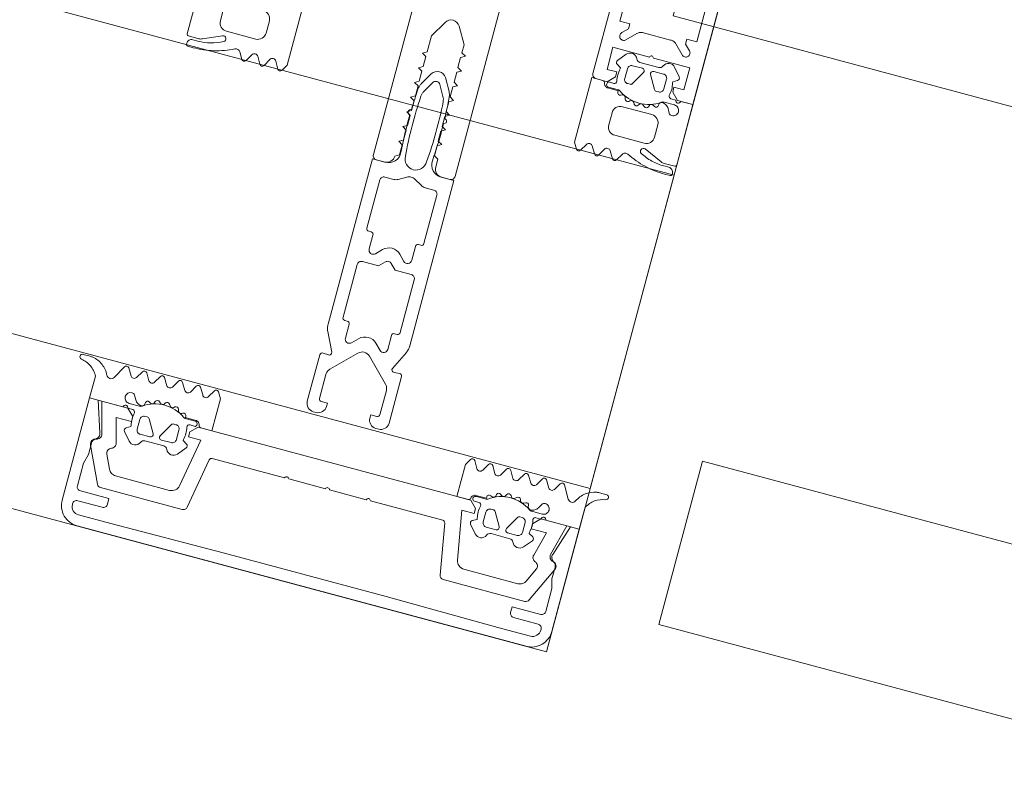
# Model space of a CAD drawing. Header units: millimetres. Extents: x -62314 to 79800, y -34032 to 28340.
# Tile 46 of 256: x 49375 to 49492, y -24647 to -24556. Entities that reach past the tile are written whole.
import ezdxf

# ---------------------------------------------------------------- set-up
doc = ezdxf.new("R2010")
doc.units = ezdxf.units.MM
doc.header["$LTSCALE"] = 508
doc.header["$PDMODE"] = 1
doc.header["$PDSIZE"] = -2
for name, color, linetype, lineweight in [('(42) binnenwandafwerkingen-R plaatmateriaal algemeen', 12, 'Continuous', 0), ('(__) constructies_materialen-K isolatie', 8, 'Continuous', 0), ('(__) constructies_materialen-t4 rubber', 7, 'Continuous', 0), ('(__) constructies_materialen-Xh4 alu producten', 140, 'Continuous', 0), ('None', 7, 'Continuous', 0)]:
    doc.layers.add(name, color=color, linetype=linetype, lineweight=lineweight)

# ---------------------------------------------------------------- blocks, each defined once
blk = doc.blocks.new('Group-80-1')
at = {"layer": '(__) constructies_materialen-Xh4 alu producten', "color": 1, "lineweight": 0}
for p, q in [((-28.5, 172), (28.5, 172)), ((-17.6, 79.5), (-17.6, 67.5)), ((-6.5, 80), (-17.1, 80)), ((-3.2, 79.5), (-3.2, 72.1)), ((2.7, 80), (-2.7, 80)), ((3.2, 72.1), (3.2, 79.5)), ((17.1, 80), (6.5, 80)), ((17.6, 67.5), (17.6, 79.5)), ((-5, 51.5), (-5, 78.5)), ((5, 78.5), (5, 51.5)), ((-25.47, 73.7), (-22.13, 73.7)), ((22.13, 73.7), (25.47, 73.7)), ((-27.24, 72.35), (-26.18, 73.41)), ((-21.42, 73.41), (-20.36, 72.35)), ((20.36, 72.35), (21.42, 73.41)), ((26.18, 73.41), (27.24, 72.35)), ((-2.7, 71.6), (2.7, 71.6)), ((-3.5, 51), (-4.5, 51)), ((4.5, 51), (3.5, 51))]:
    blk.add_line(p, q, dxfattribs=at)
at = {"layer": '(__) constructies_materialen-Xh4 alu producten', "color": 1, "lineweight": 0, "flags": 128}
for points in [[(-30, 170.5, -0.198912), (-29.56, 171.56, -0.198912), (-28.5, 172)], [(28.5, 172, -0.198912), (29.56, 171.56, -0.198912), (30, 170.5)], [(-24.04, 80, -0.356394), (-23.8, 80.2, -0.356394), (-23.55, 80)], [(-17.6, 79.5, -0.198912), (-17.45, 79.85, -0.198912), (-17.1, 80)], [(-6.5, 80, -0.198912), (-5.44, 79.56, -0.198912), (-5, 78.5)], [(-3.2, 79.5, -0.198912), (-3.05, 79.85, -0.198912), (-2.7, 80)], [(2.7, 80, -0.198912), (3.06, 79.85, -0.198912), (3.2, 79.5)], [(5, 78.5, -0.198912), (5.44, 79.56, -0.198912), (6.5, 80)], [(17.1, 80, -0.198912), (17.46, 79.85, -0.198912), (17.6, 79.5)], [(23.56, 80, -0.356394), (23.8, 80.2, -0.356394), (24.05, 80)], [(-26.18, 73.41, -0.098491), (-25.85, 73.63, -0.098491), (-25.47, 73.7)], [(-22.13, 73.7, -0.098491), (-21.74, 73.63, -0.098491), (-21.42, 73.41)], [(21.42, 73.41, -0.098491), (21.75, 73.63, -0.098491), (22.13, 73.7)], [(25.47, 73.7, -0.098491), (25.86, 73.63, -0.098491), (26.18, 73.41)], [(-27.24, 72.35, -0.414214), (-27.94, 72.35, -0.414214), (-27.94, 73.05)], [(-19.65, 73.05, -0.414214), (-19.65, 72.35, -0.414214), (-20.36, 72.35)], [(20.36, 72.35, -0.414214), (19.66, 72.35, -0.414214), (19.66, 73.05)], [(27.95, 73.05, -0.414214), (27.95, 72.35, -0.414214), (27.24, 72.35)], [(-24.04, 71.1, -0.356394), (-23.8, 71.3, -0.356394), (-23.55, 71.1)], [(-2.7, 71.6, -0.198912), (-3.05, 71.75, -0.198912), (-3.2, 72.1)], [(3.2, 72.1, -0.198912), (3.06, 71.75, -0.198912), (2.7, 71.6)], [(23.56, 71.1, -0.356394), (23.8, 71.3, -0.356394), (24.05, 71.1)], [(-0.86, 68.8, -0.267949), (0, 69.3, -0.267949), (0.87, 68.8)], [(-17.6, 67.5, -0.198912), (-17.74, 67.15, -0.198912), (-18.1, 67)], [(18.1, 67, -0.198912), (17.75, 67.15, -0.198912), (17.6, 67.5)], [(-4.5, 51, -0.198912), (-4.85, 51.15, -0.198912), (-5, 51.5)], [(-2.5, 52, -0.198912), (-2.79, 51.29, -0.198912), (-3.5, 51)], [(3.5, 51, -0.198912), (2.8, 51.29, -0.198912), (2.5, 52)], [(5, 51.5, -0.198912), (4.86, 51.15, -0.198912), (4.5, 51)]]:
    blk.add_lwpolyline(points, format="xyb", dxfattribs=at)
for points in [[(-24.04, 71.1), (-28.5, 71.1), (-28.5, 68.4), (-27.3, 68.4), (-27.3, 67.8), (-28.1, 67), (-30, 67), (-30, 170.5)], [(30, 170.5), (30, 67), (28.1, 67), (27.3, 67.8), (27.3, 68.4), (28.5, 68.4), (28.5, 71.1), (24.05, 71.1)], [(26.9, 82.3), (26.9, 167.7), (-26.9, 167.7), (-26.9, 82.3), (26.9, 82.3)], [(-24.04, 80), (-28.5, 80), (-28.5, 74.3), (-27.3, 74.3), (-27.3, 73.7), (-27.94, 73.05)], [(-19.65, 73.05), (-20.3, 73.7), (-20.3, 74.3), (-19.1, 74.3), (-19.1, 80), (-23.55, 80)], [(23.56, 80), (19.1, 80), (19.1, 74.3), (20.3, 74.3), (20.3, 73.7), (19.66, 73.05)], [(27.95, 73.05), (27.3, 73.7), (27.3, 74.3), (28.5, 74.3), (28.5, 80), (24.05, 80)], [(-18.1, 67), (-19.5, 67), (-20.3, 67.8), (-20.3, 68.4), (-19.1, 68.4), (-19.1, 71.1), (-23.55, 71.1)], [(23.56, 71.1), (19.1, 71.1), (19.1, 68.4), (20.3, 68.4), (20.3, 67.8), (19.5, 67), (18.1, 67)], [(-0.86, 68.8), (-2, 66.84), (-2, 64.89), (-2.5, 64.6), (-2, 64.31), (-2, 63.09), (-2.5, 62.8), (-2, 62.51), (-2, 61.29), (-2.5, 61), (-2, 60.71), (-2, 59.49), (-2.5, 59.2), (-2, 58.91), (-2, 57.69), (-2.5, 57.4), (-2, 57.11), (-2, 55.89), (-2.5, 55.6), (-2, 55.31), (-2, 54.09), (-2.5, 53.8), (-2, 53.51), (-2, 52.29), (-2.5, 52)], [(2.5, 52), (2.5, 52.95), (2, 53.24), (2, 54.46), (2.5, 54.75), (2, 55.04), (2, 56.26), (2.5, 56.55), (2, 56.84), (2, 58.06), (2.5, 58.35), (2, 58.64), (2, 59.86), (2.5, 60.15), (2, 60.44), (2, 61.66), (2.5, 61.95), (2, 62.24), (2, 63.46), (2.5, 63.75), (2, 64.04), (2, 65.26), (2.5, 65.55), (2, 65.84), (2, 66.84), (0.87, 68.8)]]:
    blk.add_lwpolyline(points, dxfattribs=at)
blk = doc.blocks.new('Group-81-1')
at = {"layer": '(__) constructies_materialen-Xh4 alu producten', "color": 1, "lineweight": 0}
for p, q in [((-28.7, 2.4), (-28.7, 2.3)), ((-25.2, 2.9), (-28.2, 2.9)), ((28.2, 2.9), (25.2, 2.9)), ((28.7, 2.3), (28.7, 2.4)), ((-27.7, 1.3), (-23.7, 1.3)), ((27.5, 0), (-27.5, 0))]:
    blk.add_line(p, q, dxfattribs=at)
at = {"layer": '(__) constructies_materialen-Xh4 alu producten', "color": 1, "lineweight": 0, "flags": 128}
for points in [[(-30, 2.5), (-30, 15), (-28.93, 15), (-27.74, 11.32)], [(27.74, 11.32), (28.93, 15), (30, 15), (30, 2.5)], [(-28.4, 9.89), (-28.4, 8.5), (-28.7, 7.38), (-28.7, 4.6)], [(28.7, 4.6), (28.7, 7.38), (28.4, 8.5), (28.4, 9.89)], [(-28.2, 4.1), (-24.7, 4.1), (-24.7, 3.4)], [(24.7, 3.4), (24.7, 4.1), (28.2, 4.1)], [(-23.7, 1.3), (-10, 1.4), (10, 1.4), (23.7, 1.3), (27.7, 1.3)]]:
    blk.add_lwpolyline(points, dxfattribs=at)
for points in [[(-28.4, 9.89, -0.131659), (-28.31, 10.24, -0.131659), (-28.05, 10.5)], [(-27.74, 11.32, -0.171859), (-27.75, 10.86, -0.171859), (-28.05, 10.5)], [(28.05, 10.5, -0.171853), (27.75, 10.86, -0.171853), (27.74, 11.32)], [(28.05, 10.5, -0.131621), (28.31, 10.24, -0.131621), (28.4, 9.89)], [(-28.2, 4.1, -0.198914), (-28.56, 4.25, -0.198914), (-28.7, 4.6)], [(28.7, 4.6, -0.198906), (28.56, 4.25, -0.198906), (28.2, 4.1)], [(-27.5, 0, -0.198912), (-29.27, 0.73, -0.198912), (-30, 2.5)], [(-28.7, 2.4, -0.198908), (-28.56, 2.75, -0.198908), (-28.2, 2.9)], [(-24.7, 3.4, -0.198895), (-24.85, 3.05, -0.198895), (-25.2, 2.9)], [(25.2, 2.9, -0.198907), (24.85, 3.05, -0.198907), (24.7, 3.4)], [(30, 2.5, -0.198916), (29.27, 0.73, -0.198916), (27.5, 0)], [(28.2, 2.9, -0.198901), (28.56, 2.75, -0.198901), (28.7, 2.4)], [(-27.7, 1.3, -0.198913), (-28.41, 1.59, -0.198913), (-28.7, 2.3)], [(28.7, 2.3, -0.198916), (28.41, 1.59, -0.198916), (27.7, 1.3)]]:
    blk.add_lwpolyline(points, format="xyb", dxfattribs=at)
blk = doc.blocks.new('Group-82-1')
at = {"layer": '(__) constructies_materialen-Xh4 alu producten', "color": 1, "lineweight": 0}
for p, q in [((-14.12, 11.85), (-5.25, 11.85)), ((-4.75, 11.85), (-0.25, 11.85)), ((0.25, 11.85), (4.75, 11.85)), ((5.25, 11.85), (14.13, 11.85)), ((-15.49, 5.51), (-14.42, 11.6)), ((14.43, 11.6), (15.5, 5.51)), ((-28.44, 9.66), (-26.45, 5.39)), ((26.46, 5.39), (28.45, 9.66)), ((-25.55, 7.48), (-26.31, 9.11)), ((26.32, 9.11), (25.55, 7.48)), ((-18.02, 6.9), (-24.64, 6.9)), ((24.65, 6.9), (18.02, 6.9)), ((-26, 5.1), (-15.99, 5.1)), ((15.99, 5.1), (26, 5.1))]:
    blk.add_line(p, q, dxfattribs=at)
at = {"layer": '(__) constructies_materialen-Xh4 alu producten', "color": 1, "lineweight": 0, "flags": 128}
for points in [[(-25.57, 10.66), (-26.36, 13.6), (-24.5, 13.6), (-24.5, 14.2), (-25.3, 15), (-28.5, 15), (-27.49, 11.26)], [(17.04, 7.73), (16, 13.6), (17.5, 13.6), (17.5, 14.2), (16.7, 15), (-16.7, 15), (-17.5, 14.2), (-17.5, 13.6), (-16, 13.6), (-17.03, 7.73)], [(27.5, 11.26), (28.5, 15), (25.3, 15), (24.5, 14.2), (24.5, 13.6), (26.37, 13.6), (25.58, 10.66)]]:
    blk.add_lwpolyline(points, dxfattribs=at)
for points in [[(-14.12, 11.85, 0.176327), (-14.32, 11.78, 0.176327), (-14.42, 11.6)], [(-4.75, 11.85, 0.350781), (-5, 12.05, 0.350781), (-5.25, 11.85)], [(0.25, 11.85, 0.350781), (0, 12.05, 0.350781), (-0.25, 11.85)], [(5.25, 11.85, 0.350781), (5, 12.05, 0.350781), (4.75, 11.85)], [(14.43, 11.6, 0.176327), (14.32, 11.78, 0.176327), (14.13, 11.85)], [(-27.98, 10.51, 0.236755), (-28.43, 10.2, 0.236755), (-28.44, 9.66)], [(-27.98, 10.51, 0.21383), (-27.57, 10.77, 0.21383), (-27.49, 11.26)], [(-25.96, 9.93, 0.190265), (-25.62, 10.22, 0.190265), (-25.57, 10.66)], [(25.58, 10.66, 0.190265), (25.63, 10.22, 0.190265), (25.96, 9.93)], [(27.5, 11.26, 0.21383), (27.58, 10.77, 0.21383), (27.99, 10.51)], [(28.45, 9.66, 0.236755), (28.43, 10.2, 0.236755), (27.99, 10.51)], [(-25.96, 9.93, 0.212969), (-26.32, 9.6, 0.212969), (-26.31, 9.11)], [(26.32, 9.11, 0.212969), (26.32, 9.6, 0.212969), (25.96, 9.93)], [(-25.55, 7.48, 0.142766), (-25.18, 7.06, 0.142766), (-24.64, 6.9)], [(-18.02, 6.9, 0.176327), (-17.37, 7.14, 0.176327), (-17.03, 7.73)], [(17.04, 7.73, 0.176327), (17.38, 7.14, 0.176327), (18.02, 6.9)], [(24.65, 6.9, 0.142766), (25.18, 7.06, 0.142766), (25.55, 7.48)], [(-26.45, 5.39, 0.142766), (-26.26, 5.18, 0.142766), (-26, 5.1)], [(-15.99, 5.1, 0.176327), (-15.66, 5.22, 0.176327), (-15.49, 5.51)], [(15.5, 5.51, 0.176327), (15.67, 5.22, 0.176327), (15.99, 5.1)], [(26, 5.1, 0.142766), (26.27, 5.18, 0.142766), (26.46, 5.39)]]:
    blk.add_lwpolyline(points, format="xyb", dxfattribs=at)
blk = doc.blocks.new('Group-83-1')
at = {"layer": '(__) constructies_materialen-t4 rubber', "color": 2, "lineweight": 0}
for p, q in [((-1.7, 61.04), (-0.86, 62.5)), ((0.87, 62.5), (1.71, 61.04)), ((-0.43, 61.55), (-1.15, 60.29)), ((1.16, 60.29), (0.44, 61.55)), ((-2.23, 57.71), (-2.04, 57.82)), ((-2.05, 57.18), (-2.23, 57.28)), ((2.05, 57.82), (2.24, 57.71)), ((2.24, 57.28), (2.06, 57.18)), ((3.42, 51), (5, 51)), ((5, 51), (5.01, 30.75)), ((-1.92, 49.3), (-2.99, 49.3)), ((-0.49, 49.96), (-1.42, 49.43)), ((1.43, 49.43), (0.5, 49.96)), ((3, 49.3), (1.93, 49.3)), ((-3.49, 48.8), (-3.49, 42.9)), ((3.5, 42.9), (3.5, 48.8)), ((-3.19, 42.6), (-2.89, 42.6)), ((-2.59, 42.3), (-2.59, 40.6)), ((2.61, 40.6), (2.61, 42.3)), ((2.91, 42.6), (3.2, 42.6)), ((-1.74, 40.24), (-1.05, 40.93)), ((1.07, 40.93), (1.75, 40.24)), ((-3.49, 38.45), (-3.49, 31.99)), ((3.5, 31.99), (3.5, 38.45)), ((-3.19, 31.69), (-2.89, 31.69)), ((2.91, 31.69), (3.2, 31.69)), ((-2.59, 31.39), (-2.59, 29.69)), ((2.61, 29.69), (2.61, 31.39)), ((-3.71, 27.66), (-4.81, 29.91)), ((-1.74, 29.34), (-1.05, 30.02)), ((1.07, 30.02), (1.75, 29.34)), ((4.82, 29.91), (3.73, 27.66)), ((-0.7, 28.35), (-3.4, 25.64)), ((3.41, 25.65), (0.71, 28.35)), ((-5, 21.29), (-4.99, 27)), ((-4.67, 27.29), (-4.01, 27.24)), ((4.03, 27.24), (4.68, 27.29)), ((5.01, 27), (5.01, 21.29)), ((-3.7, 24.94), (-3.7, 21.99)), ((3.71, 21.99), (3.71, 24.94)), ((-3.65, 20.29), (-4, 20.29)), ((4.01, 20.29), (3.66, 20.29))]:
    blk.add_line(p, q, dxfattribs=at)
at = {"layer": '(__) constructies_materialen-t4 rubber', "color": 2, "lineweight": 0, "flags": 128}
for points in [[(-0.86, 62.5, -0.267949), (0.01, 63, -0.267949), (0.87, 62.5)], [(-0.43, 61.55, -0.267935), (0.01, 61.8, -0.267935), (0.44, 61.55)], [(-1.9, 60.42, -0.055381), (-1.83, 60.74, -0.055381), (-1.7, 61.04)], [(1.71, 61.04, -0.055381), (1.84, 60.74, -0.055381), (1.91, 60.42)], [(-2.04, 57.82, -0.006493), (-1.98, 59.12, -0.006493), (-1.9, 60.42)], [(-1.29, 52.29, -0.01861), (-1.46, 55.96, -0.01861), (-1.35, 59.64)], [(-1.35, 59.64, -0.057234), (-1.29, 59.98, -0.057234), (-1.15, 60.29)], [(1.16, 60.29, -0.057234), (1.3, 59.98, -0.057234), (1.36, 59.64)], [(1.36, 59.64, -0.018611), (1.47, 55.96, -0.018611), (1.3, 52.29)], [(1.91, 60.42, -0.006493), (1.99, 59.12, -0.006493), (2.05, 57.82)], [(-2.23, 57.28, -0.267951), (-2.35, 57.5, -0.267951), (-2.23, 57.71)], [(-1.92, 52.61, -0.011432), (-2.04, 54.89, -0.011432), (-2.05, 57.18)], [(2.06, 57.18, -0.011432), (2.05, 54.89, -0.011432), (1.93, 52.61)], [(2.24, 57.71, -0.267951), (2.36, 57.5, -0.267951), (2.24, 57.28)], [(-1.92, 52.61, -0.208715), (-2.31, 51.48, -0.208715), (-3.41, 51)], [(3.42, 51, -0.208715), (2.32, 51.48, -0.208715), (1.93, 52.61)], [(1.3, 52.29, -0.198979), (0.92, 51.38, -0.198979), (0.01, 51, -0.198979), (-0.91, 51.38, -0.198979), (-1.29, 52.29)], [(-3.49, 48.8, -0.199047), (-3.35, 49.15, -0.199047), (-2.99, 49.3)], [(-1.42, 49.43, -0.065543), (-1.66, 49.33, -0.065543), (-1.92, 49.3)], [(-0.49, 49.96, -0.131279), (0.01, 50.1, -0.131279), (0.5, 49.96)], [(1.93, 49.3, -0.065543), (1.67, 49.33, -0.065543), (1.43, 49.43)], [(3, 49.3, -0.199048), (3.36, 49.15, -0.199048), (3.5, 48.8)], [(-3.19, 42.6, -0.198912), (-3.41, 42.68, -0.198912), (-3.49, 42.9)], [(-2.89, 42.6, -0.198894), (-2.68, 42.51, -0.198894), (-2.59, 42.3)], [(2.61, 42.3, -0.198931), (2.69, 42.51, -0.198931), (2.91, 42.6)], [(3.5, 42.9, -0.198912), (3.42, 42.68, -0.198912), (3.2, 42.6)], [(-1.05, 40.93, -0.199063), (0.01, 41.37, -0.199063), (1.07, 40.93)], [(-1.74, 40.24, -0.303299), (-2.29, 40.13, -0.303299), (-2.59, 40.6)], [(-0.35, 39.61, -0.199054), (0.01, 39.76, -0.199054), (0.36, 39.61)], [(2.61, 40.6, -0.303353), (2.3, 40.13, -0.303353), (1.75, 40.24)], [(-3.49, 38.45, -0.199004), (-3.35, 38.8, -0.199004), (-2.99, 38.95)], [(3, 38.95, -0.198912), (3.36, 38.8, -0.198912), (3.5, 38.45)], [(-3.19, 31.69, -0.198912), (-3.41, 31.78, -0.198912), (-3.49, 31.99)], [(-2.89, 31.69, -0.198893), (-2.68, 31.6, -0.198893), (-2.59, 31.39)], [(2.61, 31.39, -0.198931), (2.69, 31.6, -0.198931), (2.91, 31.69)], [(3.5, 31.99, -0.198912), (3.42, 31.78, -0.198912), (3.2, 31.69)], [(-4.81, 29.91, -0.054598), (-4.95, 30.32, -0.054598), (-4.99, 30.75)], [(-1.05, 30.02, -0.199047), (0.01, 30.46, -0.199047), (1.07, 30.02)], [(5.01, 30.75, -0.054549), (4.96, 30.32, -0.054549), (4.82, 29.91)], [(-1.74, 29.34, -0.303299), (-2.29, 29.23, -0.303299), (-2.59, 29.69)], [(2.61, 29.69, -0.303353), (2.3, 29.23, -0.303353), (1.75, 29.34)], [(-0.7, 28.35, -0.199046), (0.01, 28.64, -0.199046), (0.71, 28.35)], [(-4.99, 27, -0.210285), (-4.9, 27.22, -0.210285), (-4.67, 27.29)], [(-3.71, 27.66, -0.267953), (-3.74, 27.36, -0.267953), (-4.01, 27.24)], [(4.03, 27.24, -0.267892), (3.75, 27.36, -0.267892), (3.73, 27.66)], [(4.68, 27.29, -0.210208), (4.91, 27.22, -0.210208), (5.01, 27)], [(-3.7, 24.94, -0.098491), (-3.62, 25.32, -0.098491), (-3.4, 25.64)], [(3.41, 25.65, -0.098491), (3.63, 25.32, -0.098491), (3.71, 24.94)], [(-4, 20.29, -0.198942), (-4.7, 20.59, -0.198942), (-5, 21.29)], [(-3.4, 21.69, -0.198912), (-3.61, 21.78, -0.198912), (-3.7, 21.99)], [(-2.65, 21.29, -0.198912), (-2.94, 20.59, -0.198912), (-3.65, 20.29)], [(3.66, 20.29, -0.198912), (2.95, 20.59, -0.198912), (2.66, 21.29)], [(3.71, 21.99, -0.198912), (3.62, 21.78, -0.198912), (3.41, 21.69)], [(5.01, 21.29, -0.198883), (4.71, 20.59, -0.198883), (4.01, 20.29)]]:
    blk.add_lwpolyline(points, format="xyb", dxfattribs=at)
for points in [[(-4.99, 30.75), (-4.99, 51), (-3.41, 51)], [(-0.35, 39.61), (-1.01, 38.95), (-2.99, 38.95)], [(3, 38.95), (1.02, 38.95), (0.36, 39.61)], [(-3.4, 21.69), (-2.65, 21.69), (-2.65, 21.29)], [(2.66, 21.29), (2.66, 21.69), (3.41, 21.69)]]:
    blk.add_lwpolyline(points, dxfattribs=at)
blk = doc.blocks.new('45 schueco vliesgevel verticaal')
at = {"layer": 'None', "color": 7, "linetype": 'Continuous', "lineweight": 0, "transparency": 33554687}
blk.add_point((0, 0), dxfattribs=at)
at = {"layer": '(__) constructies_materialen-Xh4 alu producten', "color": 1}
for name in ['Group-80-1', 'Group-83-1', 'Group-81-1', 'Group-82-1']:
    blk.add_blockref(name, (0, 0), dxfattribs=at)
blk = doc.blocks.new('Group-84-1')
at = {"layer": '(__) constructies_materialen-t4 rubber', "color": 2, "lineweight": 0}
for p, q in [((59.43, 242.74), (60.25, 243.71)), ((66.17, 243.71), (66.99, 242.74)), ((62.51, 242.6), (61.31, 242.6)), ((62.06, 243.2), (64.36, 243.2)), ((65.11, 242.6), (63.91, 242.6)), ((60.81, 242.1), (60.81, 240.9)), ((61.85, 240.55), (62.77, 242.15)), ((63.65, 242.15), (64.57, 240.55)), ((65.61, 240.9), (65.61, 242.1)), ((61.31, 240.4), (61.59, 240.4)), ((64.83, 240.4), (65.11, 240.4)), ((59.05, 240), (59.7, 240)), ((60.46, 239.4), (59.24, 239.4)), ((60.87, 238.88), (61, 238.95)), ((65.48, 238.82), (65.49, 238.97)), ((67.31, 239.4), (66.03, 239.4)), ((66.7, 240), (67.31, 240)), ((61.43, 238.76), (61.48, 238.56)), ((61.97, 238.41), (62.08, 238.51)), ((62.57, 238.43), (62.67, 238.26)), ((63.18, 238.24), (63.25, 238.37)), ((63.74, 238.42), (63.88, 238.28)), ((64.38, 238.39), (64.43, 238.53)), ((64.89, 238.71), (65.07, 238.6)), ((66.68, 238.79), (66.96, 238.3)), ((69.84, 236.9), (68.96, 235.38)), ((58.44, 236.19), (57.96, 235.36)), ((59.65, 235.37), (59.17, 236.18)), ((60.66, 236.23), (60.17, 235.37)), ((61.85, 235.37), (61.35, 236.23)), ((62.86, 236.22), (62.37, 235.37)), ((64.05, 235.37), (63.55, 236.23)), ((65.06, 236.22), (64.56, 235.37)), ((66.24, 235.37), (65.74, 236.22)), ((67.26, 236.22), (66.76, 235.37)), ((68.44, 235.37), (67.94, 236.22)), ((74.08, 235.21), (73.2, 235.21))]:
    blk.add_line(p, q, dxfattribs=at)
at = {"layer": '(__) constructies_materialen-t4 rubber', "color": 2, "lineweight": 0, "flags": 128}
for points in [[(60.25, 243.71, -0.261819), (60.98, 243.99, -0.261819), (61.6, 243.51)], [(64.82, 243.51, -0.26185), (65.44, 243.99, -0.26185), (66.17, 243.71)], [(59.51, 242.29, -0.221724), (59.36, 242.5, -0.221724), (59.43, 242.74)], [(60.81, 242.1, -0.198871), (60.96, 242.45, -0.198871), (61.31, 242.6)], [(62.06, 243.2, -0.148069), (61.78, 243.28, -0.148069), (61.6, 243.51)], [(62.51, 242.6, -0.267946), (62.77, 242.45, -0.267946), (62.77, 242.15)], [(63.65, 242.15, -0.26797), (63.65, 242.45, -0.26797), (63.91, 242.6)], [(64.82, 243.51, -0.148062), (64.64, 243.28, -0.148062), (64.36, 243.2)], [(65.11, 242.6, -0.198958), (65.46, 242.45, -0.198958), (65.61, 242.1)], [(66.99, 242.74, -0.22166), (67.05, 242.5, -0.22166), (66.91, 242.29)], [(59.99, 240.37, -0.060463), (59.91, 241.12, -0.060463), (60.01, 241.87)], [(66.41, 241.87, -0.063362), (66.51, 241.08, -0.063362), (66.41, 240.3)], [(59.99, 240.37, -0.229025), (59.94, 240.11, -0.229025), (59.7, 240)], [(61.31, 240.4, -0.198871), (60.96, 240.55, -0.198871), (60.81, 240.9)], [(61.85, 240.55, -0.131687), (61.74, 240.44, -0.131687), (61.59, 240.4)], [(64.83, 240.4, -0.131694), (64.68, 240.44, -0.131694), (64.57, 240.55)], [(65.61, 240.9, -0.198959), (65.46, 240.55, -0.198959), (65.11, 240.4)], [(66.7, 240, -0.196818), (66.5, 240.09, -0.196818), (66.41, 240.3)], [(58.36, 240, -0.182652), (58.56, 239.92, -0.182652), (58.66, 239.74)], [(59.16, 239.3, -0.182712), (58.83, 239.42, -0.182712), (58.66, 239.74)], [(59.24, 239.4, -0.327116), (58.92, 239.63, -0.327116), (59.05, 240)], [(60.87, 238.88, -0.260899), (60.57, 238.89, -0.260899), (60.43, 239.14)], [(60.46, 239.4, -0.078353), (60.55, 239.38, -0.078353), (60.63, 239.34)], [(65.74, 239.31, -0.155968), (63.18, 238.51, -0.155968), (60.63, 239.34)], [(61, 238.95, -0.226266), (61.26, 238.95, -0.226266), (61.43, 238.76)], [(65.49, 238.97, -0.193971), (65.59, 239.19, -0.193971), (65.83, 239.29)], [(65.74, 239.31, -0.076678), (65.87, 239.38, -0.076678), (66.03, 239.4)], [(65.83, 239.29, -0.129812), (66.32, 239.15, -0.129812), (66.68, 238.79)], [(67.91, 240, -0.414214), (67.61, 239.7, -0.414214), (67.31, 240)], [(67.31, 239.4, -0.414214), (67.96, 238.75, -0.414213), (67.31, 238.1)], [(61.97, 238.41, -0.260964), (61.69, 238.35, -0.260964), (61.48, 238.56)], [(62.08, 238.51, -0.226265), (62.34, 238.58, -0.226265), (62.57, 238.43)], [(63.18, 238.24, -0.260942), (62.92, 238.11, -0.260942), (62.67, 238.26)], [(63.25, 238.37, -0.226321), (63.49, 238.51, -0.226321), (63.74, 238.42)], [(64.38, 238.39, -0.260947), (64.17, 238.2, -0.260947), (63.88, 238.28)], [(64.43, 238.53, -0.226253), (64.61, 238.73, -0.226253), (64.89, 238.71)], [(65.48, 238.82, -0.260887), (65.34, 238.6, -0.260887), (65.07, 238.6)], [(67.31, 238.1, -0.131666), (67.11, 238.15, -0.131666), (66.96, 238.3)], [(69.84, 236.9, -0.279208), (70.29, 237.15, -0.279208), (70.72, 236.86)], [(72.87, 235.24, -0.120772), (71.6, 235.79, -0.120772), (70.72, 236.86)], [(74.13, 235.81, -0.118471), (72.89, 236.3, -0.118471), (72.01, 237.31)], [(58.44, 236.19, -0.278767), (58.81, 236.41, -0.278767), (59.17, 236.18)], [(60.66, 236.23, -0.242926), (61, 236.4, -0.242926), (61.35, 236.23)], [(62.86, 236.22, -0.235422), (63.2, 236.39, -0.235422), (63.55, 236.23)], [(65.06, 236.22, -0.244643), (65.4, 236.4, -0.244643), (65.74, 236.22)], [(67.26, 236.22, -0.244088), (67.6, 236.4, -0.244088), (67.94, 236.22)], [(74.13, 235.81, -0.393258), (74.38, 235.49, -0.393258), (74.08, 235.21)], [(57.96, 235.36, -0.268734), (57.7, 235.21, -0.268734), (57.44, 235.36)], [(60.17, 235.37, -0.266603), (59.91, 235.22, -0.266603), (59.65, 235.37)], [(62.37, 235.37, -0.266055), (62.11, 235.22, -0.266055), (61.85, 235.37)], [(64.56, 235.37, -0.266523), (64.31, 235.22, -0.266523), (64.05, 235.37)], [(66.76, 235.37, -0.265486), (66.5, 235.22, -0.265486), (66.24, 235.37)], [(68.96, 235.38, -0.266662), (68.7, 235.22, -0.266662), (68.44, 235.37)], [(73.2, 235.21, -0.020615), (73.03, 235.22, -0.020615), (72.87, 235.24)]]:
    blk.add_lwpolyline(points, format="xyb", dxfattribs=at)
for points in [[(60.01, 241.87), (60.01, 242), (59.51, 242.29)], [(66.91, 242.29), (66.41, 242), (66.41, 241.87)], [(57.44, 235.36), (57.01, 236.1), (57.01, 240), (58.36, 240)], [(59.16, 239.3), (60.43, 239.3), (60.43, 239.14)], [(67.91, 240), (72.01, 240), (72.01, 237.31)]]:
    blk.add_lwpolyline(points, dxfattribs=at)
blk = doc.blocks.new('Group-85-1')
at = {"layer": 'None', "color": 7, "linetype": 'Continuous', "lineweight": 0, "transparency": 33554687}
blk.add_point((42.01, 255), dxfattribs=at)
at = {"layer": '(__) constructies_materialen-t4 rubber', "color": 7}
blk.add_blockref('Group-84-1', (0, 0), dxfattribs=at)
blk = doc.blocks.new('Group-86-1')
at = {"layer": '(__) constructies_materialen-t4 rubber', "color": 2, "lineweight": 0}
for p, q in [((61.04, 195.8), (60.56, 196.65)), ((62.24, 196.65), (61.75, 195.8)), ((63.25, 195.8), (62.76, 196.65)), ((64.45, 196.65), (63.96, 195.8)), ((65.43, 195.85), (64.97, 196.65)), ((70.55, 195.9), (71.16, 195.9)), ((71.56, 196.8), (70.89, 196.8)), ((71.76, 196.5), (71.76, 196.6)), ((70.1, 195.51), (67.9, 194.53)), ((71.8, 195.6), (70.51, 195.6)), ((72, 188), (72, 195.4)), ((64, 193.9), (67.6, 193.9)), ((63, 191.4), (63, 192.9)), ((68.6, 192.9), (68.6, 191.4)), ((67.6, 190.4), (64, 190.4)), ((63.46, 189.12), (63.6, 189.05)), ((64.02, 189.24), (64.08, 189.44)), ((64.57, 189.59), (64.67, 189.49)), ((65.16, 189.57), (65.26, 189.74)), ((65.77, 189.75), (65.85, 189.63)), ((66.34, 189.58), (66.48, 189.72)), ((66.98, 189.6), (67.02, 189.47)), ((67.48, 189.29), (67.67, 189.4)), ((68.07, 189.18), (68.08, 189.03)), ((69.28, 189.21), (69.56, 189.7)), ((61.64, 188), (62.29, 188)), ((63.05, 188.6), (61.83, 188.6)), ((69.9, 188.6), (68.62, 188.6)), ((69.3, 188), (69.9, 188)), ((70.5, 188), (72, 188)), ((63.4, 185.9), (63.4, 187.1)), ((63.9, 187.6), (64.18, 187.6)), ((64.44, 187.45), (65.36, 185.85)), ((66.24, 185.85), (67.17, 187.45)), ((67.43, 187.6), (67.7, 187.6)), ((68.2, 187.1), (68.2, 185.9)), ((65.1, 185.4), (63.9, 185.4)), ((67.7, 185.4), (66.5, 185.4)), ((62.02, 185.26), (62.84, 184.29)), ((64.65, 184.8), (66.95, 184.8)), ((68.77, 184.29), (69.58, 185.26))]:
    blk.add_line(p, q, dxfattribs=at)
at = {"layer": '(__) constructies_materialen-t4 rubber', "color": 2, "lineweight": 0, "flags": 128}
for points in [[(60.04, 196.65), (59.6, 195.9), (59.6, 188), (60.96, 188)], [(61.75, 188.7), (63.02, 188.7), (63.02, 188.85)], [(62.6, 186.13), (62.6, 186), (62.1, 185.71)], [(69.5, 185.71), (69, 186), (69, 186.13)]]:
    blk.add_lwpolyline(points, dxfattribs=at)
for points in [[(60.56, 196.65, 0.267966), (60.3, 196.8, 0.267966), (60.04, 196.65)], [(61.04, 195.8, 0.267925), (61.4, 195.6, 0.267925), (61.75, 195.8)], [(62.76, 196.65, 0.267966), (62.5, 196.8, 0.267966), (62.24, 196.65)], [(63.25, 195.8, 0.267956), (63.6, 195.6, 0.267956), (63.96, 195.8)], [(64.97, 196.65, 0.267966), (64.71, 196.8, 0.267966), (64.45, 196.65)], [(65.43, 195.85, 0.187268), (65.72, 195.63, 0.187268), (66.09, 195.66)], [(70.89, 196.8, 0.058228), (68.43, 196.51, 0.058228), (66.09, 195.66)], [(70.55, 195.9, 0.06132), (69.03, 195.71, 0.06132), (67.59, 195.16)], [(71.16, 195.9, 0.198963), (71.59, 196.07, 0.198963), (71.76, 196.5)], [(71.76, 196.6, 0.19905), (71.7, 196.74, 0.19905), (71.56, 196.8)], [(67.59, 195.16, 0.403832), (67.44, 194.7, 0.403832), (67.9, 194.53)], [(70.51, 195.6, 0.052384), (70.3, 195.58, 0.052384), (70.1, 195.51)], [(72, 195.4, 0.198885), (71.94, 195.54, 0.198885), (71.8, 195.6)], [(64, 193.9, 0.198912), (63.3, 193.61, 0.198912), (63, 192.9)], [(68.6, 192.9, 0.198912), (68.31, 193.61, 0.198912), (67.6, 193.9)], [(63, 191.4, 0.198912), (63.3, 190.69, 0.198912), (64, 190.4)], [(67.6, 190.4, 0.198912), (68.31, 190.69, 0.198912), (68.6, 191.4)], [(63.46, 189.12, 0.260899), (63.17, 189.11, 0.260899), (63.02, 188.85)], [(68.33, 188.69, 0.155968), (65.77, 189.49, 0.155968), (63.23, 188.66)], [(63.6, 189.05, 0.226266), (63.85, 189.04, 0.226266), (64.02, 189.24)], [(64.57, 189.59, 0.260964), (64.28, 189.65, 0.260964), (64.08, 189.44)], [(64.67, 189.49, 0.226265), (64.93, 189.41, 0.226265), (65.16, 189.57)], [(65.77, 189.75, 0.260942), (65.51, 189.89, 0.260942), (65.26, 189.74)], [(65.85, 189.63, 0.226321), (66.08, 189.49, 0.226321), (66.34, 189.58)], [(66.98, 189.6, 0.260947), (66.76, 189.8, 0.260947), (66.48, 189.72)], [(67.02, 189.47, 0.226253), (67.21, 189.27, 0.226253), (67.48, 189.29)], [(68.07, 189.18, 0.260887), (67.93, 189.4, 0.260887), (67.67, 189.4)], [(68.08, 189.03, 0.193971), (68.19, 188.8, 0.193971), (68.42, 188.71)], [(68.42, 188.71, 0.129812), (68.92, 188.85, 0.129812), (69.28, 189.21)], [(69.9, 189.9, 0.131666), (69.7, 189.85, 0.131666), (69.56, 189.7)], [(69.9, 188.6, 0.414214), (70.55, 189.25, 0.414214), (69.9, 189.9)], [(60.96, 188, 0.182652), (61.16, 188.07, 0.182652), (61.25, 188.26)], [(61.75, 188.7, 0.182712), (61.42, 188.57, 0.182712), (61.25, 188.26)], [(61.83, 188.6, 0.327116), (61.52, 188.37, 0.327116), (61.64, 188)], [(62.59, 187.63, 0.229025), (62.53, 187.89, 0.229025), (62.29, 188)], [(62.59, 187.63, 0.060463), (62.5, 186.88, 0.060463), (62.6, 186.13)], [(63.05, 188.6, 0.078353), (63.14, 188.61, 0.078353), (63.23, 188.66)], [(68.33, 188.69, 0.076678), (68.47, 188.62, 0.076678), (68.62, 188.6)], [(69.3, 188, 0.196818), (69.09, 187.91, 0.196818), (69, 187.7)], [(69, 186.13, 0.063362), (69.1, 186.91, 0.063362), (69, 187.7)], [(70.5, 188, 0.414214), (70.2, 188.3, 0.414214), (69.9, 188)], [(63.9, 187.6, 0.198871), (63.55, 187.45, 0.198871), (63.4, 187.1)], [(64.44, 187.45, 0.131687), (64.33, 187.56, 0.131687), (64.18, 187.6)], [(67.43, 187.6, 0.131694), (67.28, 187.56, 0.131694), (67.17, 187.45)], [(68.2, 187.1, 0.198959), (68.06, 187.45, 0.198959), (67.7, 187.6)], [(62.1, 185.71, 0.221724), (61.96, 185.5, 0.221724), (62.02, 185.26)], [(63.4, 185.9, 0.198871), (63.55, 185.55, 0.198871), (63.9, 185.4)], [(65.1, 185.4, 0.267946), (65.36, 185.55, 0.267946), (65.36, 185.85)], [(66.24, 185.85, 0.26797), (66.24, 185.55, 0.26797), (66.5, 185.4)], [(67.7, 185.4, 0.198958), (68.06, 185.55, 0.198958), (68.2, 185.9)], [(69.58, 185.26, 0.22166), (69.65, 185.5, 0.22166), (69.5, 185.71)], [(62.84, 184.29, 0.261819), (63.57, 184.01, 0.261819), (64.19, 184.49)], [(64.65, 184.8, 0.148069), (64.38, 184.72, 0.148069), (64.19, 184.49)], [(67.42, 184.49, 0.148062), (67.23, 184.72, 0.148062), (66.95, 184.8)], [(67.42, 184.49, 0.26185), (68.03, 184.01, 0.26185), (68.77, 184.29)]]:
    blk.add_lwpolyline(points, format="xyb", dxfattribs=at)
blk = doc.blocks.new('Group-87-1')
at = {"layer": '(__) constructies_materialen-t4 rubber', "color": 2, "lineweight": 0}
for p, q in [((17.84, 243.71), (17.02, 242.74)), ((24.58, 242.74), (23.77, 243.71)), ((18.9, 242.6), (20.1, 242.6)), ((21.95, 243.2), (19.65, 243.2)), ((21.5, 242.6), (22.7, 242.6)), ((18.4, 240.9), (18.4, 242.1)), ((20.36, 242.15), (19.44, 240.55)), ((22.17, 240.55), (21.24, 242.15)), ((23.2, 242.1), (23.2, 240.9)), ((19.18, 240.4), (18.9, 240.4)), ((22.7, 240.4), (22.43, 240.4)), ((17.31, 240), (16.7, 240)), ((16.7, 239.4), (17.99, 239.4)), ((18.53, 238.82), (18.53, 238.97)), ((23.15, 238.88), (23.01, 238.95)), ((23.56, 239.4), (24.77, 239.4)), ((24.96, 240), (24.31, 240)), ((17.33, 238.79), (17.05, 238.3)), ((19.13, 238.71), (18.94, 238.6)), ((19.63, 238.39), (19.59, 238.53)), ((20.27, 238.42), (20.13, 238.28)), ((20.84, 238.24), (20.76, 238.37)), ((21.45, 238.43), (21.35, 238.26)), ((22.04, 238.41), (21.93, 238.51)), ((22.58, 238.76), (22.53, 238.56)), ((14.18, 236.9), (15.05, 235.38)), ((15.57, 235.37), (16.07, 236.22)), ((16.75, 236.22), (17.25, 235.37)), ((17.77, 235.37), (18.27, 236.22)), ((18.95, 236.22), (19.45, 235.37)), ((19.97, 235.37), (20.46, 236.23)), ((21.15, 236.22), (21.65, 235.37)), ((22.16, 235.37), (22.67, 236.23)), ((23.35, 236.23), (23.85, 235.37)), ((24.37, 235.37), (24.84, 236.18)), ((25.58, 236.19), (26.06, 235.36)), ((9.93, 235.21), (10.81, 235.21))]:
    blk.add_line(p, q, dxfattribs=at)
at = {"layer": '(__) constructies_materialen-t4 rubber', "color": 2, "lineweight": 0, "flags": 128}
for points in [[(19.19, 243.51, 0.26185), (18.57, 243.99, 0.26185), (17.84, 243.71)], [(23.77, 243.71, 0.261819), (23.03, 243.99, 0.261819), (22.42, 243.51)], [(17.02, 242.74, 0.22166), (16.96, 242.5, 0.22166), (17.1, 242.29)], [(18.9, 242.6, 0.198958), (18.55, 242.45, 0.198958), (18.4, 242.1)], [(19.19, 243.51, 0.148062), (19.38, 243.28, 0.148062), (19.65, 243.2)], [(20.36, 242.15, 0.26797), (20.36, 242.45, 0.26797), (20.1, 242.6)], [(21.5, 242.6, 0.267946), (21.24, 242.45, 0.267946), (21.24, 242.15)], [(21.95, 243.2, 0.148069), (22.23, 243.28, 0.148069), (22.42, 243.51)], [(23.2, 242.1, 0.198871), (23.06, 242.45, 0.198871), (22.7, 242.6)], [(24.5, 242.29, 0.221724), (24.65, 242.5, 0.221724), (24.58, 242.74)], [(17.6, 241.87, 0.063362), (17.5, 241.08, 0.063362), (17.6, 240.3)], [(24.02, 240.37, 0.060463), (24.1, 241.12, 0.060463), (24, 241.87)], [(17.31, 240, 0.196818), (17.52, 240.09, 0.196818), (17.6, 240.3)], [(18.4, 240.9, 0.198959), (18.55, 240.55, 0.198959), (18.9, 240.4)], [(19.18, 240.4, 0.131694), (19.33, 240.44, 0.131694), (19.44, 240.55)], [(22.17, 240.55, 0.131687), (22.28, 240.44, 0.131687), (22.43, 240.4)], [(22.7, 240.4, 0.198871), (23.06, 240.55, 0.198871), (23.2, 240.9)], [(24.02, 240.37, 0.229025), (24.08, 240.11, 0.229025), (24.31, 240)], [(16.7, 239.4, 0.414214), (16.05, 238.75, 0.414214), (16.7, 238.1)], [(16.1, 240, 0.414214), (16.4, 239.7, 0.414214), (16.7, 240)], [(18.18, 239.29, 0.129812), (17.69, 239.15, 0.129812), (17.33, 238.79)], [(18.27, 239.31, 0.076678), (18.14, 239.38, 0.076678), (17.99, 239.4)], [(18.53, 238.97, 0.193971), (18.42, 239.19, 0.193971), (18.18, 239.29)], [(18.27, 239.31, 0.155968), (20.83, 238.51, 0.155968), (23.38, 239.34)], [(23.01, 238.95, 0.226266), (22.75, 238.95, 0.226266), (22.58, 238.76)], [(23.15, 238.88, 0.260899), (23.44, 238.89, 0.260899), (23.58, 239.14)], [(23.56, 239.4, 0.078353), (23.46, 239.38, 0.078353), (23.38, 239.34)], [(24.77, 239.4, 0.327116), (25.09, 239.63, 0.327116), (24.96, 240)], [(24.86, 239.3, 0.182712), (25.19, 239.42, 0.182712), (25.35, 239.74)], [(25.65, 240, 0.182652), (25.45, 239.92, 0.182652), (25.35, 239.74)], [(16.7, 238.1, 0.131666), (16.9, 238.15, 0.131666), (17.05, 238.3)], [(18.53, 238.82, 0.260887), (18.68, 238.6, 0.260887), (18.94, 238.6)], [(19.59, 238.53, 0.226253), (19.4, 238.73, 0.226253), (19.13, 238.71)], [(19.63, 238.39, 0.260947), (19.85, 238.2, 0.260947), (20.13, 238.28)], [(20.76, 238.37, 0.226321), (20.53, 238.51, 0.226321), (20.27, 238.42)], [(20.84, 238.24, 0.260942), (21.1, 238.11, 0.260942), (21.35, 238.26)], [(21.93, 238.51, 0.226265), (21.67, 238.58, 0.226265), (21.45, 238.43)], [(22.04, 238.41, 0.260964), (22.33, 238.35, 0.260964), (22.53, 238.56)], [(9.89, 235.81, 0.118471), (11.13, 236.3, 0.118471), (12, 237.31)], [(11.14, 235.24, 0.120772), (12.42, 235.79, 0.120772), (13.29, 236.86)], [(14.18, 236.9, 0.279208), (13.72, 237.15, 0.279208), (13.29, 236.86)], [(9.89, 235.81, 0.393258), (9.63, 235.49, 0.393258), (9.93, 235.21)], [(16.75, 236.22, 0.244088), (16.41, 236.4, 0.244088), (16.07, 236.22)], [(18.95, 236.22, 0.244643), (18.61, 236.4, 0.244643), (18.27, 236.22)], [(21.15, 236.22, 0.235422), (20.81, 236.39, 0.235422), (20.46, 236.23)], [(23.35, 236.23, 0.242926), (23.01, 236.4, 0.242926), (22.67, 236.23)], [(25.58, 236.19, 0.278767), (25.21, 236.41, 0.278767), (24.84, 236.18)], [(10.81, 235.21, 0.020615), (10.98, 235.22, 0.020615), (11.14, 235.24)], [(15.05, 235.38, 0.266662), (15.31, 235.22, 0.266662), (15.57, 235.37)], [(17.25, 235.37, 0.265486), (17.51, 235.22, 0.265486), (17.77, 235.37)], [(19.45, 235.37, 0.266523), (19.71, 235.22, 0.266523), (19.97, 235.37)], [(21.65, 235.37, 0.266055), (21.91, 235.22, 0.266055), (22.16, 235.37)], [(23.85, 235.37, 0.266603), (24.11, 235.22, 0.266603), (24.37, 235.37)], [(26.06, 235.36, 0.268734), (26.32, 235.21, 0.268734), (26.58, 235.36)]]:
    blk.add_lwpolyline(points, format="xyb", dxfattribs=at)
for points in [[(17.1, 242.29), (17.6, 242), (17.6, 241.87)], [(24, 241.87), (24, 242), (24.5, 242.29)], [(16.1, 240), (12, 240), (12, 237.31)], [(24.86, 239.3), (23.58, 239.3), (23.58, 239.14)], [(26.58, 235.36), (27, 236.1), (27, 240), (25.65, 240)]]:
    blk.add_lwpolyline(points, dxfattribs=at)
blk = doc.blocks.new('Group-88-1')
at = {"layer": 'None', "color": 7, "linetype": 'Continuous', "lineweight": 0, "transparency": 33554687}
blk.add_point((42.01, 255), dxfattribs=at)
at = {"layer": '(__) constructies_materialen-t4 rubber', "color": 7}
blk.add_blockref('Group-87-1', (0, 0), dxfattribs=at)
blk = doc.blocks.new('Group-89-1')
at = {"layer": '(__) constructies_materialen-t4 rubber', "color": 2, "lineweight": 0}
for p, q in [((12.25, 196.5), (12.25, 196.6)), ((12.45, 196.8), (13.12, 196.8)), ((13.46, 195.9), (12.85, 195.9)), ((18.58, 195.85), (19.05, 196.65)), ((19.57, 196.65), (20.05, 195.8)), ((20.76, 195.8), (21.25, 196.65)), ((21.77, 196.65), (22.26, 195.8)), ((22.97, 195.8), (23.46, 196.65)), ((12.01, 188), (12.01, 195.4)), ((12.21, 195.6), (13.5, 195.6)), ((13.91, 195.51), (16.12, 194.53)), ((20.01, 193.9), (16.41, 193.9)), ((15.41, 192.9), (15.41, 191.4)), ((21.01, 191.4), (21.01, 192.9)), ((16.41, 190.4), (20.01, 190.4)), ((14.74, 189.21), (14.46, 189.7)), ((15.94, 189.18), (15.93, 189.03)), ((16.53, 189.29), (16.35, 189.4)), ((17.04, 189.6), (16.99, 189.47)), ((17.68, 189.58), (17.53, 189.72)), ((18.24, 189.75), (18.16, 189.63)), ((18.85, 189.57), (18.75, 189.74)), ((19.45, 189.59), (19.34, 189.49)), ((19.99, 189.24), (19.94, 189.44)), ((20.55, 189.12), (20.42, 189.05)), ((13.51, 188), (12.01, 188)), ((14.11, 188.6), (15.39, 188.6)), ((14.71, 188), (14.11, 188)), ((20.96, 188.6), (22.18, 188.6)), ((22.37, 188), (21.72, 188)), ((15.81, 187.1), (15.81, 185.9)), ((16.59, 187.6), (16.31, 187.6)), ((17.77, 185.85), (16.85, 187.45)), ((19.57, 187.45), (18.65, 185.85)), ((20.11, 187.6), (19.83, 187.6)), ((20.61, 185.9), (20.61, 187.1)), ((16.31, 185.4), (17.51, 185.4)), ((18.91, 185.4), (20.11, 185.4)), ((15.25, 184.29), (14.43, 185.26)), ((19.36, 184.8), (17.06, 184.8)), ((21.99, 185.26), (21.17, 184.29))]:
    blk.add_line(p, q, dxfattribs=at)
at = {"layer": '(__) constructies_materialen-t4 rubber', "color": 2, "lineweight": 0, "flags": 128}
for points in [[(12.25, 196.6, -0.19905), (12.31, 196.74, -0.19905), (12.45, 196.8)], [(12.85, 195.9, -0.198963), (12.43, 196.07, -0.198963), (12.25, 196.5)], [(13.12, 196.8, -0.058228), (15.59, 196.51, -0.058228), (17.92, 195.66)], [(13.46, 195.9, -0.06132), (14.99, 195.71, -0.06132), (16.42, 195.16)], [(18.58, 195.85, -0.187268), (18.29, 195.63, -0.187268), (17.92, 195.66)], [(19.05, 196.65, -0.267966), (19.31, 196.8, -0.267966), (19.57, 196.65)], [(20.76, 195.8, -0.267956), (20.41, 195.6, -0.267956), (20.05, 195.8)], [(21.25, 196.65, -0.267966), (21.51, 196.8, -0.267966), (21.77, 196.65)], [(22.97, 195.8, -0.267925), (22.61, 195.6, -0.267925), (22.26, 195.8)], [(23.46, 196.65, -0.267966), (23.72, 196.8, -0.267966), (23.98, 196.65)], [(12.01, 195.4, -0.198885), (12.07, 195.54, -0.198885), (12.21, 195.6)], [(13.5, 195.6, -0.052384), (13.71, 195.58, -0.052384), (13.91, 195.51)], [(16.42, 195.16, -0.403832), (16.57, 194.7, -0.403832), (16.12, 194.53)], [(15.41, 192.9, -0.198912), (15.7, 193.61, -0.198912), (16.41, 193.9)], [(20.01, 193.9, -0.198912), (20.72, 193.61, -0.198912), (21.01, 192.9)], [(16.41, 190.4, -0.198912), (15.7, 190.69, -0.198912), (15.41, 191.4)], [(21.01, 191.4, -0.198912), (20.72, 190.69, -0.198912), (20.01, 190.4)], [(14.11, 188.6, -0.414214), (13.46, 189.25, -0.414214), (14.11, 189.9)], [(14.11, 189.9, -0.131666), (14.31, 189.85, -0.131666), (14.46, 189.7)], [(15.59, 188.71, -0.129812), (15.1, 188.85, -0.129812), (14.74, 189.21)], [(15.93, 189.03, -0.193971), (15.82, 188.8, -0.193971), (15.59, 188.71)], [(15.68, 188.69, -0.155968), (18.24, 189.49, -0.155968), (20.79, 188.66)], [(15.94, 189.18, -0.260887), (16.08, 189.4, -0.260887), (16.35, 189.4)], [(16.99, 189.47, -0.226253), (16.8, 189.27, -0.226253), (16.53, 189.29)], [(17.04, 189.6, -0.260947), (17.25, 189.8, -0.260947), (17.53, 189.72)], [(18.16, 189.63, -0.226321), (17.93, 189.49, -0.226321), (17.68, 189.58)], [(18.24, 189.75, -0.260942), (18.5, 189.89, -0.260942), (18.75, 189.74)], [(19.34, 189.49, -0.226265), (19.08, 189.41, -0.226265), (18.85, 189.57)], [(19.45, 189.59, -0.260964), (19.73, 189.65, -0.260964), (19.94, 189.44)], [(20.42, 189.05, -0.226266), (20.16, 189.04, -0.226266), (19.99, 189.24)], [(20.55, 189.12, -0.260899), (20.85, 189.11, -0.260899), (20.99, 188.85)], [(13.51, 188, -0.414214), (13.81, 188.3, -0.414214), (14.11, 188)], [(14.71, 188, -0.196818), (14.92, 187.91, -0.196818), (15.01, 187.7)], [(15.01, 186.13, -0.063362), (14.91, 186.91, -0.063362), (15.01, 187.7)], [(15.68, 188.69, -0.076678), (15.54, 188.62, -0.076678), (15.39, 188.6)], [(20.96, 188.6, -0.078353), (20.87, 188.61, -0.078353), (20.79, 188.66)], [(21.43, 187.63, -0.060463), (21.51, 186.88, -0.060463), (21.41, 186.13)], [(21.43, 187.63, -0.229025), (21.48, 187.89, -0.229025), (21.72, 188)], [(22.18, 188.6, -0.327116), (22.49, 188.37, -0.327116), (22.37, 188)], [(22.26, 188.7, -0.182712), (22.59, 188.57, -0.182712), (22.76, 188.26)], [(23.06, 188, -0.182652), (22.86, 188.07, -0.182652), (22.76, 188.26)], [(15.81, 187.1, -0.198959), (15.96, 187.45, -0.198959), (16.31, 187.6)], [(16.59, 187.6, -0.131694), (16.74, 187.56, -0.131694), (16.85, 187.45)], [(19.57, 187.45, -0.131687), (19.68, 187.56, -0.131687), (19.83, 187.6)], [(20.11, 187.6, -0.198871), (20.46, 187.45, -0.198871), (20.61, 187.1)], [(14.43, 185.26, -0.22166), (14.36, 185.5, -0.22166), (14.51, 185.71)], [(16.31, 185.4, -0.198958), (15.96, 185.55, -0.198958), (15.81, 185.9)], [(17.77, 185.85, -0.26797), (17.77, 185.55, -0.26797), (17.51, 185.4)], [(18.91, 185.4, -0.267946), (18.65, 185.55, -0.267946), (18.65, 185.85)], [(20.61, 185.9, -0.198871), (20.46, 185.55, -0.198871), (20.11, 185.4)], [(21.91, 185.71, -0.221724), (22.05, 185.5, -0.221724), (21.99, 185.26)], [(16.6, 184.49, -0.26185), (15.98, 184.01, -0.26185), (15.25, 184.29)], [(16.6, 184.49, -0.148062), (16.78, 184.72, -0.148062), (17.06, 184.8)], [(19.36, 184.8, -0.148069), (19.64, 184.72, -0.148069), (19.82, 184.49)], [(21.17, 184.29, -0.261819), (20.44, 184.01, -0.261819), (19.82, 184.49)]]:
    blk.add_lwpolyline(points, format="xyb", dxfattribs=at)
for points in [[(23.98, 196.65), (24.41, 195.9), (24.41, 188), (23.06, 188)], [(22.26, 188.7), (20.99, 188.7), (20.99, 188.85)], [(14.51, 185.71), (15.01, 186), (15.01, 186.13)], [(21.41, 186.13), (21.41, 186), (21.91, 185.71)]]:
    blk.add_lwpolyline(points, dxfattribs=at)
blk = doc.blocks.new('Group-90-1')
at = {"layer": '(__) constructies_materialen-t4 rubber', "color": 7}
for name in ['Group-89-1', 'Group-86-1']:
    blk.add_blockref(name, (0, 0), dxfattribs=at)
at = {"layer": 'None', "color": 17, "transparency": 33554687}
for name in ['Group-88-1', 'Group-85-1']:
    blk.add_blockref(name, (0, 0), dxfattribs=at)
at = {"layer": 'None', "color": 7, "transparency": 33554687, "rotation": 180}
blk.add_blockref('45 schueco vliesgevel verticaal', (42.01, 255), dxfattribs=at)
blk = doc.blocks.new('Group-112-1')
at = {"layer": 'None', "color": 17, "lineweight": 0, "transparency": 33554687, "flags": 128}
for points in [[(12.01, 255), (3297.99, 255), (3297.99, 83), (12.01, 83)], [(12.01, 235), (3297.99, 235), (3297.99, 196.65), (12.01, 196.65)]]:
    blk.add_lwpolyline(points, close=True, dxfattribs=at)
at = {"layer": 'None', "color": 17, "transparency": 33554687}
blk.add_blockref('Group-90-1', (0, 0), dxfattribs=at)
blk = doc.blocks.new('bu-b-02 verdieping uitvoering')
at = {"layer": 'None', "color": 17, "transparency": 33554687}
blk.add_blockref('Group-112-1', (0, 0), dxfattribs=at)
blk = doc.blocks.new('Isolatie Object-24')
at = {"layer": '(__) constructies_materialen-K isolatie', "color": 2, "lineweight": 0, "transparency": 33554687, "flags": 128}
blk.add_lwpolyline([(0, 90), (2435.85, 90), (2435.85, -90), (0, -90)], close=True, dxfattribs=at)
blk = doc.blocks.new('nieuwe hoek')
at = {"layer": '(42) binnenwandafwerkingen-R plaatmateriaal algemeen', "color": 17, "lineweight": 0, "transparency": 33554687, "flags": 128}
blk.add_lwpolyline([(-11287.7, 80.03), (-11287.7, 100.03), (-13520, 100.03), (-13520, 80.03)], close=True, dxfattribs=at)
at = {"layer": '(__) constructies_materialen-K isolatie', "color": 2, "rotation": 180}
blk.add_blockref('Isolatie Object-24', (-11101.16, 240.03), dxfattribs=at)
blk = doc.blocks.new('blok b-v1-gevel_constructie')
at = {"layer": 'None', "color": 17, "transparency": 33554687}
blk.add_blockref('nieuwe hoek', (20449.99, -0.01), dxfattribs=at)
at = {"layer": 'None', "color": 17, "transparency": 33554687, "rotation": 180}
blk.add_blockref('bu-b-02 verdieping uitvoering', (6929.99, 328.47), dxfattribs=at)
blk = doc.blocks.new('blok B 01 (2D)')
at = {"layer": 'None', "color": 17, "transparency": 33554687}
blk.add_blockref('blok b-v1-gevel_constructie', (47480.01, -0.02), dxfattribs=at)

msp = doc.modelspace()

# ---------------------------------------------------------------- block references
at = {"layer": 'None', "color": 17, "transparency": 33554687, "rotation": 344.9999999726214}
msp.add_blockref('blok B 01 (2D)', (-3125.94, -10622.93), dxfattribs=at)

doc.saveas('drawing.dxf')
